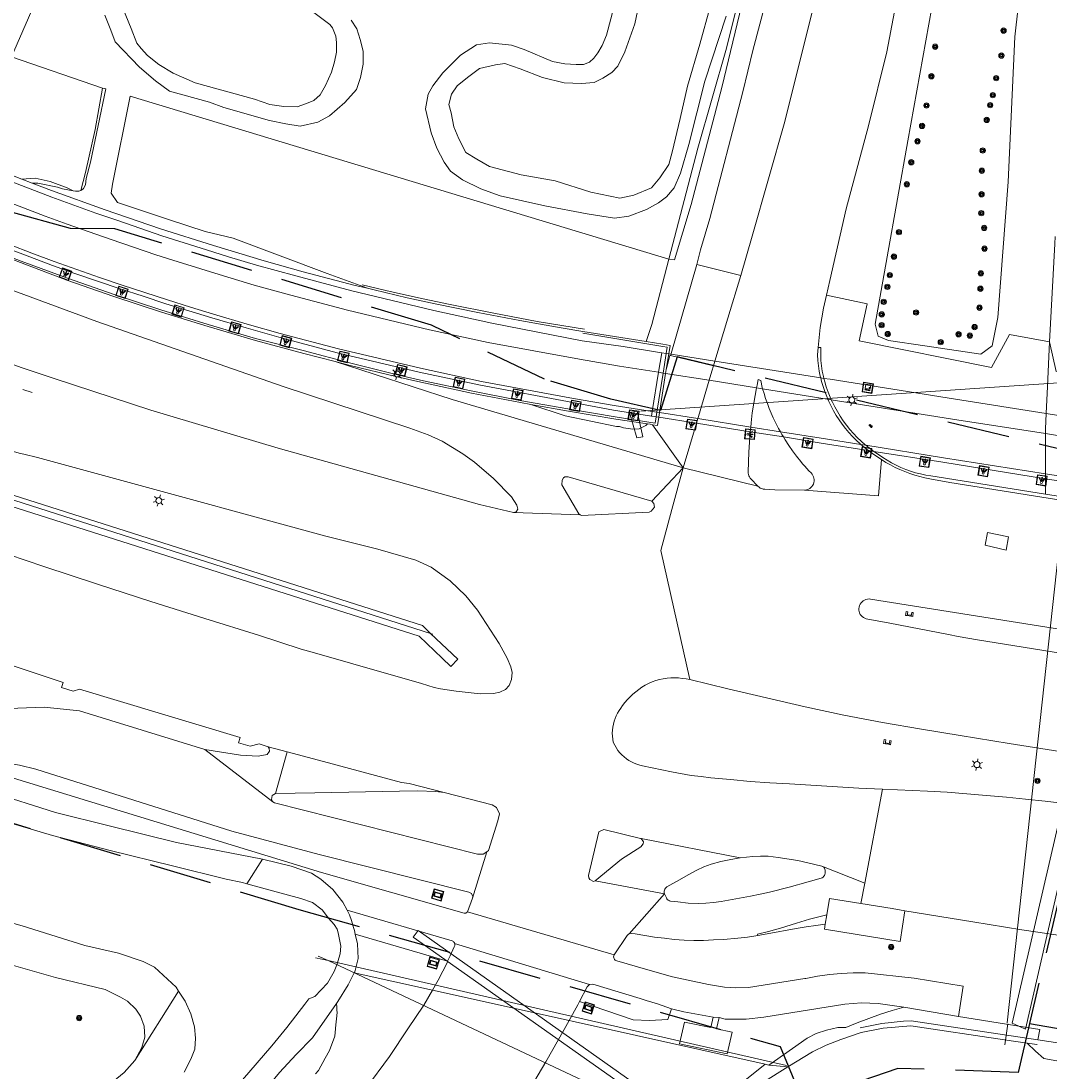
# Model space of a CAD drawing. Header units: metres. Extents: x 89872 to 94585, y 463299 to 469000.
# Tile 72 of 256: x 91072 to 91176, y 464530 to 464636. Entities that reach past the tile are written whole.
import ezdxf
from ezdxf.enums import TextEntityAlignment as Align

# ---------------------------------------------------------------- set-up
doc = ezdxf.new("R2010")
doc.units = ezdxf.units.M
doc.linetypes.add('HIDDEN', pattern=[9.525, 6.35, -3.175])
doc.layers.get('0').update_dxf_attribs({"linetype": 'CONTINUOUS'})
for name, color, linetype, lineweight in [('B-WE-BV-GELEIDECONSTRUCTIE-G', 251, 'CONTINUOUS', 13), ('B-WE-BV-LEUNING-G', 251, 'CONTINUOUS', 13), ('B-WE-GK-KADEMUUR-G', 251, 'CONTINUOUS', 13), ('B-WE-GR-BEPLANTING_CULTUUR-G', 251, 'CONTINUOUS', 13), ('B-WE-GR-BOOM-S', 251, 'CONTINUOUS', 13), ('B-WE-GR-HAAG-G', 251, 'CONTINUOUS', 13), ('B-WE-IE-TERREINAFSCHEIDING-G', 251, 'CONTINUOUS', 13), ('B-WE-IE-TERREINAFSCHEIDING_KUNSTMATIG_HEKWERK-G', 251, 'CONTINUOUS', 13), ('B-WE-KL-ET_LS_OV_LICHTMAST-S', 251, 'CONTINUOUS', 13), ('B-WE-KL-ET_LS_SR_ARMATUUR-G', 251, 'CONTINUOUS', 13), ('B-WE-KW-KUNSTWERK-GV', 251, 'CONTINUOUS', 13), ('B-WE-KW-KUNSTWERK_DUIKER-G', 251, 'CONTINUOUS', 13), ('B-WE-OG-TOPOGRAFIE_STRAATNAAM-T18', 251, 'CONTINUOUS', 13), ('B-WE-OG-TOPOGRAFIE_WATER-GV', 251, 'CONTINUOUS', 13), ('B-WE-VH-VERHARDING-GV', 251, 'CONTINUOUS', 13), ('B-WE-VV-VERKEERSTEKEN-G', 251, 'CONTINUOUS', 13), ('B-WE-VW-VRI_DRAAGCONSTRUCTIE_PORTAAL-G', 251, 'CONTINUOUS', 13), ('Percelen', 10, 'HIDDEN', 25), ('Q_VERKEERSREGELINSTALLATIEKAST', 251, 'CONTINUOUS', 13), ('S_GBKN_SYMBOOL_GV_GROOT_-1', 251, 'CONTINUOUS', 13)]:
    doc.layers.add(name, color=color, linetype=linetype, lineweight=lineweight)
doc.styles.get("Standard").update_dxf_attribs({"font": 'isocp.shx'})

# ---------------------------------------------------------------- blocks, each defined once
blk = doc.blocks.new('Q_LICHTPUNT')
for points in [[(-0.5, 0.5), (0.5, 0.5), (0.5, -0.5), (-0.5, -0.5)], [(-0.46, 0.46), (0.46, 0.46), (0.46, -0.46), (-0.46, -0.46)], [(-0.12, 0.08), (-0.08, 0.05), (-0.26, -0.23), (-0.3, -0.2)], [(-0.03, 0.03), (0.02, 0.03), (0.02, -0.3), (-0.03, -0.3)], [(0.08, 0.05), (0.12, 0.08), (0.29, -0.21), (0.25, -0.24)]]:
    blk.add_lwpolyline(points, close=True)
blk.add_circle((0, 0.21), 0.103)
blk = doc.blocks.new('Q_PORTAAL')
for points in [[(-0.36, 0.2), (-0.21, 0.2), (-0.21, -0.2), (-0.36, -0.2), (-0.36, 0.2)], [(-0.14, 0.19), (0.14, 0.19), (0.14, 0.1), (-0.14, 0.1), (-0.14, 0.19)], [(0.21, 0.2), (0.36, 0.2), (0.36, -0.2), (0.21, -0.2), (0.21, 0.2)]]:
    blk.add_lwpolyline(points)
blk = doc.blocks.new('Q_LICHTMAST')
for points in [[(-0.26, 0.15), (-0.52, 0.3)], [(0, 0.3), (0, 0.6)], [(0.26, 0.15), (0.52, 0.3)], [(-0.26, -0.15), (-0.52, -0.3)], [(0, -0.3), (0, -0.6)], [(0.26, -0.15), (0.52, -0.3)]]:
    blk.add_lwpolyline(points)
blk.add_circle((0, 0), 0.3)
blk = doc.blocks.new('Q_VERKEERSBORD')
for points in [[(-0.5, 0.5), (0.5, 0.5), (0.5, -0.5), (-0.5, -0.5)], [(-0.37, 0.22), (0.36, 0.22), (0.36, -0.21), (-0.37, -0.21)]]:
    blk.add_lwpolyline(points, close=True)
for points in [[(-0.44, 0.46), (0.44, 0.46, -0.414214), (0.46, 0.44), (0.46, -0.44, -0.414214), (0.44, -0.46), (-0.44, -0.46, -0.414214), (-0.46, -0.44), (-0.46, 0.44), (-0.46, 0.44), (-0.46, 0.45), (-0.46, 0.45), (-0.46, 0.45), (-0.46, 0.45), (-0.46, 0.45), (-0.46, 0.45), (-0.46, 0.46), (-0.46, 0.46), (-0.46, 0.46), (-0.45, 0.46), (-0.45, 0.46), (-0.45, 0.46), (-0.45, 0.46), (-0.45, 0.46), (-0.45, 0.46), (-0.44, 0.46), (-0.44, 0.46)], [(-0.29, 0.16), (0.28, 0.16, -0.414214), (0.3, 0.14), (0.3, -0.13, -0.414214), (0.28, -0.16), (-0.29, -0.16, -0.414214), (-0.31, -0.13), (-0.31, 0.14), (-0.31, 0.14), (-0.31, 0.14), (-0.31, 0.14), (-0.31, 0.15), (-0.31, 0.15), (-0.31, 0.15), (-0.3, 0.15), (-0.3, 0.15), (-0.3, 0.15), (-0.3, 0.16), (-0.3, 0.16), (-0.3, 0.16), (-0.3, 0.16), (-0.29, 0.16), (-0.29, 0.16), (-0.29, 0.16), (-0.29, 0.16), (-0.29, 0.16)]]:
    blk.add_lwpolyline(points, format="xyb")
blk = doc.blocks.new('Q_VERKEERSREGELINSTALLATIEKAST')
for points in [[(-0.5, 0.5), (0.5, 0.5), (0.5, -0.5), (-0.5, -0.5)], [(-0.26, 0.26), (0.25, 0.26), (0.25, 0.19), (-0.26, 0.19)], [(-0.26, 0.11), (0.25, 0.11), (0.25, -0.33), (-0.26, -0.33)]]:
    blk.add_lwpolyline(points, close=True)
blk.add_lwpolyline([(-0.44, 0.46), (0.44, 0.46, -0.414214), (0.46, 0.44), (0.46, -0.44, -0.414214), (0.44, -0.46), (-0.44, -0.46, -0.414214), (-0.46, -0.44), (-0.46, 0.44), (-0.46, 0.44), (-0.46, 0.45), (-0.46, 0.45), (-0.46, 0.45), (-0.46, 0.45), (-0.46, 0.45), (-0.46, 0.45), (-0.46, 0.46), (-0.46, 0.46), (-0.46, 0.46), (-0.45, 0.46), (-0.45, 0.46), (-0.45, 0.46), (-0.45, 0.46), (-0.45, 0.46), (-0.45, 0.46), (-0.44, 0.46), (-0.44, 0.46)], format="xyb")
blk.add_circle((-0.18, -0.03), 0.0354)
blk = doc.blocks.new('S_GBKN_SYMBOOL_GV_GROOT')
for points in [[(-0.1875, 0.03125), (-0.09375, 0.09375)], [(-0.1875, -0.0625), (0.0625, 0.09375)], [(-0.1875, 0.09375), (0.125, -0.09375)], [(-0.1875, 0), (-0.03125, -0.09375)], [(-0.125, -0.09375), (0.1875, 0.09375)], [(-0.0625, 0.09375), (0.1875, -0.0625)], [(0.03125, -0.09375), (0.1875, 0)], [(0.09375, 0.09375), (0.1875, 0.03125)]]:
    blk.add_lwpolyline(points)
blk = doc.blocks.new('Q_BOOM')
for radius in [0.27, 0.18, 0.09]:
    blk.add_circle((0, 0), radius)

msp = doc.modelspace()

# ---------------------------------------------------------------- linework, layer by layer
at = {"layer": 'B-WE-BV-GELEIDECONSTRUCTIE-G'}
msp.add_lwpolyline([(91157.3, 464533.55), (91159.54, 464534), (91162.35, 464534.25), (91171.85, 464532.82), (91174.13, 464532.48)], dxfattribs=at)
at = {"layer": 'B-WE-BV-LEUNING-G'}
for p, q in [((91137.23, 464600.45), (91137.55, 464602.43)), ((91136.59, 464596.47), (91137.23, 464600.45)), ((91136.52, 464596.01), (91136.59, 464596.47))]:
    msp.add_line(p, q, dxfattribs=at)
for points in [[(91060.5, 464616.32), (91065.15, 464614.5), (91067.47, 464613.58), (91072.14, 464611.78), (91076.83, 464610.06), (91081.56, 464608.4), (91086.32, 464606.85), (91091.1, 464605.36), (91095.89, 464603.95), (91100.73, 464602.75), (91105.57, 464601.44), (91110.43, 464600.24), (91112.94, 464599.67), (91117.75, 464598.64), (91122.69, 464597.67), (91127.58, 464596.81), (91132.55, 464595.96), (91136.41, 464595.36), (91136.52, 464596.01)], [(91129.27, 464604.91), (91124.47, 464605.67), (91120.05, 464606.52), (91115.62, 464607.41), (91112.9, 464607.97), (91111.22, 464608.36), (91109.13, 464608.83), (91106.72, 464609.39)], [(91137.55, 464602.43), (91137.65, 464603.07), (91137.19, 464603.14), (91129.07, 464604.48)]]:
    msp.add_lwpolyline(points, dxfattribs=at)
at = {"layer": 'B-WE-GK-KADEMUUR-G'}
for p in [(91174.13, 464532.48), (91175.15, 464532.33)]:
    msp.add_line(p, (91175.11, 464532.33), dxfattribs=at)
at = {"layer": 'B-WE-GR-BEPLANTING_CULTUUR-G'}
for p, q in [((91095.02, 464548.65), (91096.6, 464551.14)), ((91083.66, 464530.71), (91088.11, 464537.75)), ((91149.86, 464530.08), (91147.93, 464530.26))]:
    msp.add_line(p, q, dxfattribs=at)
for points in [[(91148.96, 464655.77), (91148.84, 464654.96), (91146.1, 464641.51), (91143.19, 464629.42), (91140.08, 464617.54), (91138.39, 464611.92), (91137.8, 464611.99)], [(91078.2, 464618.97), (91078.65, 464620.8), (91079.65, 464625.15), (91080.39, 464629.35)], [(91072.22, 464620.11), (91073.55, 464620.23), (91075.1, 464619.86), (91076.81, 464619.24), (91077.43, 464618.93)], [(91135.49, 464603.63), (91136.07, 464605.37), (91137.8, 464611.99)], [(91178.37, 464600.66), (91177.07, 464600.61), (91176.41, 464603.6)], [(91047.92, 464595.05), (91047.71, 464594.39), (91112.48, 464573.76), (91114.82, 464571.53), (91115.71, 464570.69), (91116.4, 464571.42), (91113.65, 464574.04)], [(91113.65, 464574.04), (91112.82, 464574.83), (91048.05, 464595.46)]]:
    msp.add_lwpolyline(points, dxfattribs=at)
at = {"layer": 'B-WE-GR-HAAG-G'}
for p, q in [((91047.92, 464595.05), (91113.65, 464574.04)), ((91113.65, 464574.04), (91113.88, 464573.97))]:
    msp.add_line(p, q, dxfattribs=at)
at = {"layer": 'B-WE-IE-TERREINAFSCHEIDING-G'}
for p, q in [((91073.26, 464619.71), (91072.22, 464620.11)), ((91137.55, 464600.81), (91137.8, 464602.39)), ((91176, 464588.15), (91297.63, 464568.72))]:
    msp.add_line(p, q, dxfattribs=at)
for points in [[(91072.22, 464620.11), (91069.53, 464621.15), (91064.83, 464623.02)], [(91050.58, 464621), (91053.37, 464619.88), (91057.23, 464618.44), (91068.54, 464614), (91070.79, 464613.09), (91073.04, 464612.22), (91075.31, 464611.37), (91077.59, 464610.55), (91079.88, 464609.76), (91082.19, 464608.98), (91084.5, 464608.23), (91086.82, 464607.48), (91089.15, 464606.75), (91091.47, 464606.04), (91094.94, 464605.04), (91098.26, 464604.09), (91104.18, 464602.5), (91112.51, 464600.54), (91118.72, 464599.22), (91128.07, 464597.45), (91132.2, 464596.69), (91136.06, 464596.08)], [(91135.49, 464603.63), (91129.08, 464604.66), (91126.88, 464605.03), (91122.69, 464605.78), (91118.45, 464606.58), (91114.13, 464607.46), (91111.26, 464608.09), (91107.94, 464608.88), (91107.24, 464609.05)], [(91137.8, 464602.39), (91137.93, 464603.23), (91137.2, 464603.36), (91135.49, 464603.63)], [(91123.81, 464597.27), (91127.64, 464596.59), (91132.43, 464595.78), (91135.64, 464595.29)]]:
    msp.add_lwpolyline(points, dxfattribs=at)
at = {"layer": 'B-WE-IE-TERREINAFSCHEIDING_KUNSTMATIG_HEKWERK-G'}
msp.add_lwpolyline([(91171.99, 464582.48), (91172.24, 464583.82), (91170.11, 464584.26), (91169.89, 464583), (91171.99, 464582.48)], dxfattribs=at)
at = {"layer": 'B-WE-KW-KUNSTWERK-GV'}
for p, q in [((91137.09, 464602.51), (91136.77, 464600.52)), ((91137.55, 464602.43), (91137.09, 464602.51)), ((91137.8, 464602.39), (91137.55, 464602.43)), ((91138.03, 464602.36), (91137.8, 464602.39)), ((91142.47, 464601.65), (91138.03, 464602.36)), ((91153.21, 464599.96), (91142.47, 464601.65)), ((91136.77, 464600.52), (91136.13, 464596.54)), ((91153.52, 464599.91), (91153.21, 464599.96)), ((91136.13, 464596.54), (91136.06, 464596.08)), ((91136.52, 464596.01), (91136.78, 464595.97)), ((91136.78, 464595.97), (91140.6, 464595.36)), ((91180.07, 464595.69), (91176.06, 464596.33)), ((91140.6, 464595.36), (91146.06, 464594.49)), ((91146.06, 464594.49), (91149.42, 464593.96)), ((91158, 464592.59), (91158.59, 464592.5)), ((91176, 464589.73), (91179.04, 464589.25))]:
    msp.add_line(p, q, dxfattribs=at)
for points in [[(91176.06, 464596.33), (91166.86, 464597.79), (91154.16, 464599.81), (91153.52, 464599.91)], [(91136.06, 464596.08), (91136.1, 464596.07), (91136.52, 464596.01)], [(91149.42, 464593.96), (91153.24, 464593.35), (91158, 464592.59)], [(91158.59, 464592.5), (91165.57, 464591.39), (91176, 464589.73)]]:
    msp.add_lwpolyline(points, dxfattribs=at)
at = {"layer": 'B-WE-KW-KUNSTWERK_DUIKER-G'}
for p, q in [((91134.98, 464596.59), (91179.18, 464599.58)), ((91172.1, 464534.55), (91179.18, 464599.58)), ((91103.26, 464540.85), (91101.99, 464541.14)), ((91103.26, 464540.85), (91102.26, 464541.31)), ((91141.02, 464523.08), (91103.26, 464540.85)), ((91149.73, 464530.2), (91103.26, 464540.85)), ((91172.16, 464534.44), (91171.87, 464532.3))]:
    msp.add_line(p, q, dxfattribs=at)
for points in [[(91134.58, 464596.59), (91133.82, 464596.46), (91134.57, 464593.88), (91135.18, 464593.97), (91134.58, 464596.59)], [(91185.28, 464583.28), (91183.96, 464583.54), (91172.61, 464534.49), (91173.96, 464533.9), (91185.28, 464583.28)], [(91112.38, 464543.89), (91111.88, 464543.24), (91138.76, 464524.26), (91140.77, 464523.82), (91112.38, 464543.89)]]:
    msp.add_lwpolyline(points, dxfattribs=at)
at = {"layer": 'B-WE-OG-TOPOGRAFIE_STRAATNAAM-T18'}
msp.add_line((91072.33, 464598.79), (91073.27, 464598.48), dxfattribs=at)
at = {"layer": 'B-WE-OG-TOPOGRAFIE_WATER-GV'}
for p, q in [((91105.84, 464544.22), (91105.62, 464544.91)), ((91167.18, 464535.19), (91161.64, 464536.14)), ((91175.43, 464533.85), (91167.18, 464535.19)), ((91175.22, 464532.81), (91175.43, 464533.85)), ((91175.15, 464532.33), (91174.13, 464532.48)), ((91178.12, 464532.38), (91175.22, 464532.81)), ((91147.93, 464530.26), (91147.57, 464530.34))]:
    msp.add_line(p, q, dxfattribs=at)
for points in [[(91135.41, 464640.87), (91134.35, 464635.88), (91133.35, 464633.04), (91132.64, 464631.57), (91132.04, 464630.93), (91131.12, 464630.35), (91130.23, 464629.91), (91128.96, 464629.81), (91127.19, 464629.87), (91125, 464630.43), (91122.73, 464631.3), (91121.19, 464631.83), (91120.22, 464631.71), (91118.61, 464631.35), (91117.39, 464630.44), (91116.34, 464629.57), (91115.77, 464628.74), (91115.51, 464627.7), (91115.73, 464626.84), (91116.02, 464625.42), (91116.53, 464624.21), (91117.21, 464622.83), (91118.35, 464622.15), (91119.63, 464621.38), (91122.83, 464620.56), (91126.28, 464619.94), (91129.9, 464618.78), (91132.84, 464618.17), (91134.27, 464618.49), (91136.06, 464619.23), (91136.9, 464620.26), (91137.8, 464621.6), (91138.13, 464622.84), (91138.96, 464626.25), (91139.71, 464629.53), (91140.93, 464633.79), (91141.99, 464637.58)], [(91132.52, 464638.7), (91131.49, 464634.71), (91131.06, 464633.66), (91130.61, 464632.92), (91130.21, 464632.39), (91129.75, 464631.99), (91129.16, 464631.75), (91128.41, 464631.73), (91127.26, 464631.8), (91126.02, 464632.03), (91123.15, 464633.25), (91121.86, 464633.69), (91119.62, 464633.94), (91118.3, 464633.74), (91116.7, 464632.7), (91114.89, 464630.89), (91113.88, 464629.57), (91113.4, 464628.75), (91113.12, 464627.26), (91113.7, 464624.81), (91114.29, 464623.26), (91115.04, 464621.82), (91115.67, 464620.92), (91116.87, 464620.03), (91118.73, 464619.12), (91120.72, 464618.41), (91125.24, 464617.4), (91129.51, 464616.59), (91132.31, 464616.15), (91133.74, 464616.35), (91135.53, 464617.03), (91136.77, 464617.7), (91137.56, 464618.32), (91138.35, 464619.23), (91138.99, 464620.73), (91139.82, 464623.64), (91141.45, 464630.06), (91143.61, 464636.63)], [(91082.44, 464637.46), (91083.29, 464635.41), (91083.88, 464633.92), (91084.32, 464633.35), (91084.95, 464632.64), (91086.09, 464631.73), (91087.57, 464630.87), (91089.79, 464629.87), (91095.79, 464628.22), (91097.37, 464627.68), (91098.77, 464627.47), (91100.14, 464627.45), (91101.06, 464627.78), (91101.83, 464628.09), (91102.46, 464628.65), (91103, 464629.6), (91103.59, 464630.97), (91103.92, 464632), (91104.1, 464633.01), (91104.11, 464633.97), (91104.05, 464634.63), (91103.72, 464635.46), (91103.44, 464635.79), (91101.15, 464637.54)], [(91080.64, 464636.73), (91081.22, 464635.22), (91081.67, 464634.04), (91084.14, 464631.47), (91085.75, 464630.1), (91087.19, 464629.05), (91091.24, 464627.92), (91092.7, 464627.37), (91097.33, 464626.07), (91098.98, 464625.71), (91100.43, 464625.5), (91102.23, 464625.88), (91103.41, 464626.54), (91104.95, 464627.88), (91106.14, 464629.19), (91106.55, 464630.41), (91106.83, 464631.76), (91106.83, 464633.09), (91106.51, 464634.27), (91106.16, 464635.35), (91105.6, 464636.24)], [(91096.6, 464551.14), (91087.9, 464552.83), (91081.06, 464554.51), (91075.61, 464555.87), (91069.01, 464557.97), (91063.71, 464559.85), (91061.4, 464560.67)], [(91068.79, 464555.46), (91075.32, 464553.55), (91081.18, 464552.02), (91087.5, 464550.46), (91092.93, 464549.1), (91094.58, 464548.77), (91095.02, 464548.65)], [(91105.18, 464545.96), (91104.75, 464546.77), (91103.74, 464548.05), (91102.51, 464549.11), (91101.58, 464549.73), (91099.53, 464550.43), (91096.6, 464551.14)], [(91095.02, 464548.65), (91097.61, 464547.94), (91100.49, 464547.15), (91101.68, 464546.73), (91102.65, 464546), (91103.31, 464545.17), (91103.86, 464544.52), (91104.17, 464544.03), (91104.29, 464543.66), (91104.55, 464542.3), (91104.47, 464541.52), (91104.15, 464540.41), (91103.86, 464539.73), (91103.21, 464538.56), (91101.91, 464537.2), (91101.32, 464536.97), (91100.89, 464536.43), (91099.08, 464534.07), (91097.55, 464532.21), (91094.58, 464528.76)], [(91088.11, 464537.75), (91087.86, 464538.15), (91086.55, 464539.38), (91085.65, 464540.2), (91084.51, 464540.76), (91082.02, 464541.59), (91078.61, 464542.39), (91072.25, 464544.38), (91064.81, 464546.48)], [(91105.62, 464544.91), (91105.43, 464545.48), (91105.18, 464545.96)], [(91053.61, 464545.57), (91058.36, 464543.97), (91064.93, 464542.19), (91075.62, 464539.15), (91080.67, 464537.93), (91082.21, 464537.14), (91082.94, 464536.73), (91083.76, 464535.94), (91084.24, 464535.2), (91084.62, 464534.2), (91084.69, 464533.1), (91084.37, 464532.02), (91083.66, 464530.71)], [(91106.02, 464543.54), (91105.94, 464543.91), (91105.84, 464544.22)], [(91105.91, 464539.61), (91105.96, 464539.72), (91106.32, 464541.06), (91106.25, 464542.55), (91106.02, 464543.54)], [(91104.11, 464536.5), (91104.24, 464536.69), (91105.31, 464538.4), (91105.91, 464539.61)], [(91088.68, 464529.54), (91089.36, 464530.85), (91089.75, 464531.88), (91089.83, 464532.97), (91089.7, 464534.14), (91089.33, 464535.45), (91088.76, 464536.75), (91088.11, 464537.75)], [(91040.8, 464491.25), (91041.14, 464491.4), (91049.76, 464495.42), (91056.31, 464498.69), (91061.04, 464500.95), (91067.84, 464504.48), (91073.27, 464508.25), (91080.97, 464513.56), (91087.26, 464518.57), (91091.75, 464522.19), (91094.98, 464525.46), (91098.33, 464529.51), (91100.03, 464531.31), (91101.69, 464533.03), (91104.11, 464536.5)], [(91161.64, 464536.14), (91160.44, 464535.79), (91159.25, 464535.41), (91158.07, 464534.99), (91156.9, 464534.54), (91155.75, 464534.05), (91154.95, 464534.06), (91153.78, 464533.81), (91152.73, 464533.44), (91151.82, 464532.98), (91147.93, 464530.26)], [(91157.19, 464534.02), (91159.39, 464534.47), (91161.6, 464534.72), (91162.36, 464534.73), (91175.22, 464532.81)], [(91149.86, 464530.08), (91152.37, 464531.61), (91153.76, 464532.28), (91155.24, 464532.86), (91157.3, 464533.55)], [(91174.13, 464532.48), (91174.97, 464531.67), (91175.81, 464530.93), (91177.14, 464530.69), (91178.06, 464531.09), (91178.6, 464531.81)], [(91083.66, 464530.71), (91082.57, 464529.49), (91079.42, 464526.89), (91074.43, 464523.48), (91067.93, 464519.62), (91056.78, 464514.64), (91042.6, 464510.29), (91035.03, 464507.58)], [(91147.57, 464530.34), (91144.82, 464528.16), (91142.34, 464526.44), (91141.03, 464525.03), (91140.01, 464523.69), (91139.3, 464521.96), (91139.07, 464520.43)], [(91147.35, 464528.49), (91149.86, 464530.08)]]:
    msp.add_lwpolyline(points, dxfattribs=at)
at = {"layer": 'B-WE-VH-VERHARDING-GV'}
for p, q in [((91080.39, 464629.35), (91071.15, 464632.53)), ((91080.72, 464629.26), (91080.39, 464629.35)), ((91140.65, 464611.45), (91145.1, 464610.35)), ((91137.98, 464602.21), (91138.03, 464602.36)), ((91142.33, 464601.18), (91137.98, 464602.21)), ((91142.47, 464601.65), (91142.33, 464601.18)), ((91137.23, 464600.45), (91136.77, 464600.52)), ((91136.85, 464596.43), (91137.48, 464600.41)), ((91137.48, 464600.41), (91137.23, 464600.45)), ((91137.48, 464600.41), (91137.55, 464600.81)), ((91141.89, 464599.71), (91137.48, 464600.41)), ((91146.7, 464598.95), (91141.89, 464599.71)), ((91147.29, 464598.85), (91146.7, 464598.95)), ((91154.27, 464597.74), (91153.92, 464597.8)), ((91136.59, 464596.47), (91136.13, 464596.54)), ((91136.85, 464596.43), (91136.59, 464596.47)), ((91136.78, 464595.97), (91136.85, 464596.43)), ((91140.74, 464595.82), (91136.85, 464596.43)), ((91140.74, 464595.82), (91140.6, 464595.36)), ((91146.11, 464594.97), (91140.74, 464595.82)), ((91139.25, 464590.84), (91136.14, 464595.21)), ((91140.6, 464595.36), (91139.25, 464590.84)), ((91146.06, 464594.49), (91146.11, 464594.97)), ((91149.11, 464594.5), (91146.11, 464594.97)), ((91179.76, 464593.7), (91175.99, 464594.3)), ((91157.78, 464593.12), (91157.26, 464593.2)), ((91136.08, 464587.45), (91139.25, 464590.84)), ((91139.25, 464590.84), (91138.11, 464586.61)), ((91139.25, 464590.84), (91146.83, 464588.97)), ((91179.12, 464589.73), (91176, 464590.22)), ((91176, 464590.22), (91176, 464589.73)), ((91176, 464589.73), (91176, 464588.15)), ((91122.05, 464586.31), (91128.82, 464586.07)), ((91138.11, 464586.61), (91136.99, 464582.46)), ((91139.94, 464569.35), (91136.99, 464582.46)), ((91096.27, 464562.84), (91097.17, 464562.53)), ((91097.66, 464556.96), (91090.75, 464562.26)), ((91097.17, 464562.53), (91099.11, 464562.01)), ((91097.94, 464557.79), (91099.11, 464562.01)), ((91115.02, 464557.89), (91111.47, 464558.82)), ((91115.02, 464557.89), (91119.88, 464556.66)), ((91157.66, 464548.69), (91159.47, 464558.24)), ((91130.71, 464553.91), (91131.22, 464554.14)), ((91135, 464553.22), (91145.05, 464551.27)), ((91117.91, 464547.18), (91119.37, 464551.87)), ((91153.3, 464550.44), (91157.66, 464548.69)), ((91137.36, 464547.61), (91130.33, 464548.93)), ((91157.27, 464546.64), (91157.66, 464548.69)), ((91117.91, 464547.18), (91117.41, 464545.8)), ((91133.78, 464543.58), (91137.36, 464547.61)), ((91132.25, 464541.42), (91117.41, 464545.8)), ((91153.82, 464545.49), (91153.66, 464544.53)), ((91106.02, 464543.54), (91115.36, 464540.8)), ((91129.76, 464538.43), (91116.09, 464542.6)), ((91130.11, 464538.47), (91129.76, 464538.43)), ((91134.9, 464537), (91130.11, 464538.47)), ((91167.18, 464535.19), (91167.65, 464538.27)), ((91113.84, 464537.85), (91127.7, 464534.76)), ((91135.5, 464536.82), (91134.9, 464537)), ((91136.64, 464536.47), (91135.5, 464536.82)), ((91138.08, 464535.97), (91136.64, 464536.47)), ((91142.31, 464535.12), (91142.91, 464535.09))]:
    msp.add_line(p, q, dxfattribs=at)
for points in [[(91071.15, 464632.53), (91078.38, 464649.16), (91083.67, 464662.95), (91091.12, 464679.12), (91097.71, 464694.29), (91102.13, 464705.33), (91105.83, 464716.41), (91110.57, 464728.25), (91116.16, 464742.41), (91119.97, 464754.61), (91125.33, 464769.76), (91129.99, 464783.63), (91133.24, 464795.76), (91137.39, 464808.89), (91140.2, 464818.37), (91142.2, 464827.29), (91144.48, 464837.67), (91145.67, 464845.82), (91147.53, 464855.08), (91149.69, 464864.33), (91152.4, 464874.55), (91153.4, 464879.85)], [(91153.78, 464608.36), (91154.13, 464609.84), (91155.78, 464617.1), (91158.06, 464625.51), (91159.89, 464633.04), (91161.47, 464641.24), (91162.79, 464648.57), (91164.15, 464656.97), (91165.43, 464665.66), (91166.54, 464674.53), (91167.17, 464682.39), (91167.8, 464691.98), (91168.19, 464700.59), (91168.33, 464708.52), (91168.31, 464716.34), (91168.05, 464724.25), (91167.76, 464733.8), (91167.12, 464744.1), (91166.45, 464754.23), (91165.65, 464765.04), (91164.7, 464774.48), (91163.66, 464786.61), (91162.79, 464797.78), (91161.99, 464809.41)], [(91160.04, 464695.12), (91159.66, 464686.62), (91158.68, 464675.95), (91157.66, 464667.04), (91156.37, 464658.4), (91154.69, 464648.16), (91152.65, 464638.33), (91149.57, 464625.95), (91146.25, 464614.33), (91145.1, 464610.35)], [(91170.52, 464677.25), (91168.71, 464667.37), (91167.81, 464654.29), (91164.47, 464637.52), (91162.05, 464624.01), (91159.95, 464612.24), (91158.72, 464605.42), (91159.02, 464604.2), (91160.08, 464603.75), (91163.74, 464603.19), (91169.44, 464602.36), (91170.59, 464603.22), (91171.15, 464606.08), (91172.2, 464619.83), (91172.88, 464634.55), (91175.18, 464655.03), (91176.37, 464670.29), (91177.62, 464682.04)], [(91140.65, 464611.45), (91141.03, 464612.95), (91141.97, 464616.12), (91145.32, 464628.98), (91146.33, 464633.15), (91148.74, 464642.36), (91151.06, 464655.02), (91152.86, 464666.75), (91152.99, 464667.87), (91153.61, 464672.1)], [(91146.22, 464644.69), (91145.47, 464640.77), (91143.64, 464633.41), (91140.75, 464623.26), (91137.8, 464611.99)], [(91078.2, 464618.97), (91078.27, 464619), (91078.48, 464619.16), (91078.65, 464619.53), (91078.73, 464620.18), (91079.18, 464621.83), (91080.72, 464629.26)], [(91137.8, 464611.99), (91083.21, 464628.53), (91081.4, 464619.59), (91081.26, 464618.7), (91081.9, 464617.76), (91087.18, 464616), (91090.79, 464614.79), (91093.65, 464614.13), (91103.18, 464610.56), (91107.24, 464609.05)], [(91137.09, 464602.51), (91137.05, 464602.51), (91133.17, 464603.14), (91129.03, 464603.73), (91119.86, 464605.52), (91113.97, 464606.78), (91105.68, 464608.78), (91099.99, 464610.3), (91096.01, 464611.39), (91093.18, 464612.25), (91090.92, 464612.94), (91088.66, 464613.65), (91086.41, 464614.38), (91084.17, 464615.14), (91081.93, 464615.91), (91079.71, 464616.68), (91077.49, 464617.48), (91075.27, 464618.29), (91073.06, 464619.13), (91070.87, 464619.98), (91059.75, 464624.39), (91055.42, 464626.11), (91053.48, 464626.88)], [(91136.77, 464600.52), (91132.79, 464601.15), (91128.75, 464601.84), (91119.49, 464603.54), (91113.53, 464604.82), (91105.22, 464606.81), (91099.48, 464608.33), (91095.78, 464609.36), (91092.64, 464610.3), (91090.35, 464611), (91088.07, 464611.72), (91085.79, 464612.45), (91083.52, 464613.21), (91081.26, 464613.98), (91079.03, 464614.76), (91076.81, 464615.55), (91074.59, 464616.36), (91072.38, 464617.2), (91070.18, 464618.05), (91059.03, 464622.53), (91054.68, 464624.22), (91052.58, 464625.06)], [(91136.13, 464596.54), (91132.26, 464597.16), (91128.13, 464597.88), (91118.82, 464599.58), (91112.64, 464600.95), (91104.32, 464602.9), (91098.41, 464604.47), (91095.05, 464605.41), (91091.64, 464606.43), (91089.32, 464607.13), (91086.99, 464607.86), (91084.68, 464608.6), (91082.37, 464609.37), (91080.07, 464610.15), (91077.78, 464610.95), (91075.5, 464611.77), (91073.23, 464612.61), (91070.96, 464613.47), (91068.71, 464614.36), (91057.45, 464618.88), (91053.49, 464620.36), (91050.79, 464621.44)], [(91050.2, 464620.24), (91066.63, 464613.71), (91076.76, 464609.88), (91081.55, 464608.22), (91086.36, 464606.63), (91091.09, 464605.18), (91095.9, 464603.76), (91100.8, 464602.44), (91103.97, 464601.61)], [(91073.26, 464619.71), (91073.85, 464619.69), (91075.84, 464619.3), (91076.34, 464619.12), (91077.43, 464618.93)], [(91107.24, 464609.05), (91106.02, 464609.34), (91100.74, 464610.71), (91096.78, 464611.84), (91091.64, 464613.39), (91086.28, 464615.09), (91080.66, 464617), (91075.22, 464618.95), (91073.26, 464619.71)], [(91077.43, 464618.93), (91077.65, 464618.9), (91078, 464618.89), (91078.2, 464618.97)], [(91048.8, 464617.3), (91059.15, 464613.3), (91079.81, 464605.67), (91098.69, 464599.09), (91111.54, 464594.87), (91113.41, 464594.18), (91114.82, 464593.53), (91116.93, 464592.25), (91118.1, 464591.39), (91120.02, 464589.75), (91121.84, 464587.9), (91122.39, 464587.04), (91122.5, 464586.65), (91122.32, 464586.38), (91122.05, 464586.31)], [(91176.97, 464614.28), (91176.93, 464613.54), (91176.41, 464603.6)], [(91075.49, 464599.91), (91072.24, 464600.97), (91061.18, 464604.96), (91046.1, 464610.79)], [(91138.03, 464602.36), (91138.04, 464602.42), (91140.65, 464611.45)], [(91145.1, 464610.35), (91143.79, 464606), (91142.47, 464601.65)], [(91152.96, 464603.04), (91153.14, 464605.05), (91153.47, 464607.03), (91153.78, 464608.36)], [(91153.78, 464608.36), (91157.92, 464607.46), (91157.09, 464603.71), (91170.51, 464601), (91172.35, 464604.35), (91176.41, 464603.6)], [(91176.41, 464603.6), (91176.2, 464599.07), (91176.06, 464596.33)], [(91137.55, 464600.81), (91137.67, 464601.27), (91137.91, 464602.22), (91137.98, 464602.21)], [(91152.96, 464603.04), (91152.89, 464602.31), (91152.91, 464601.72), (91152.97, 464601.18), (91153.06, 464600.65), (91153.16, 464600.12), (91153.21, 464599.96)], [(91153.52, 464599.91), (91153.47, 464600.1), (91153.36, 464600.64), (91153.27, 464601.18), (91153.2, 464601.73), (91153.21, 464603.04), (91152.96, 464603.04)], [(91041.4, 464601.29), (91044.09, 464600.59), (91049.08, 464599.11), (91055.36, 464597.3), (91059.53, 464596.05), (91063.46, 464594.81), (91066.43, 464593.91), (91070.07, 464592.85), (91071.94, 464592.33), (91072.43, 464592.22)], [(91103.97, 464601.61), (91105.51, 464601.2), (91110.26, 464600.06), (91112.37, 464599.58), (91117.81, 464598.42), (91122.75, 464597.46), (91123.81, 464597.27)], [(91139.25, 464590.84), (91115.85, 464597.76), (91103.97, 464601.61)], [(91142.33, 464601.18), (91142.16, 464600.63), (91141.89, 464599.71)], [(91122.05, 464586.31), (91118.6, 464587.12), (91098.21, 464592.82), (91085.29, 464596.69), (91075.49, 464599.91)], [(91141.89, 464599.71), (91140.81, 464596.04), (91140.74, 464595.82)], [(91146.11, 464594.97), (91146.15, 464595.41), (91146.26, 464596.41), (91146.41, 464597.4), (91146.7, 464598.95)], [(91146.7, 464598.95), (91146.75, 464599.21), (91146.85, 464599.78), (91147.12, 464599.69), (91147.25, 464598.98), (91147.29, 464598.85)], [(91153.21, 464599.96), (91153.29, 464599.6), (91153.44, 464599.08), (91153.62, 464598.57), (91153.81, 464598.07), (91153.92, 464597.8)], [(91154.27, 464597.74), (91154.15, 464598), (91153.95, 464598.52), (91153.77, 464599.04), (91153.61, 464599.56), (91153.52, 464599.91)], [(91153.92, 464597.8), (91153.85, 464597.81), (91147.29, 464598.85)], [(91147.29, 464598.85), (91147.46, 464598.36), (91147.62, 464597.85), (91147.79, 464597.35), (91147.97, 464596.86), (91148.18, 464596.37), (91148.39, 464595.89), (91148.63, 464595.42), (91148.93, 464594.82), (91149.11, 464594.5)], [(91123.81, 464597.27), (91127.31, 464596.11), (91132.51, 464595.04), (91132.8, 464595.02), (91133.22, 464594.89), (91134.14, 464594.77), (91134.79, 464594.8), (91135.46, 464595.14), (91135.64, 464595.29)], [(91153.92, 464597.8), (91154.02, 464597.57), (91154.26, 464597.09), (91154.51, 464596.61), (91154.78, 464596.15), (91155.07, 464595.7), (91155.38, 464595.26), (91155.71, 464594.83), (91156.05, 464594.42), (91156.42, 464594.02), (91156.79, 464593.63), (91157.19, 464593.27), (91157.26, 464593.2)], [(91175.99, 464594.3), (91166.57, 464595.77), (91154.27, 464597.74)], [(91157.78, 464593.12), (91157.72, 464593.17), (91157.31, 464593.53), (91156.91, 464593.91), (91156.53, 464594.31), (91156.16, 464594.73), (91155.82, 464595.15), (91155.49, 464595.6), (91155.18, 464596.06), (91154.89, 464596.53), (91154.63, 464597.01), (91154.38, 464597.5), (91154.27, 464597.74)], [(91136.14, 464595.21), (91136.64, 464595.14), (91136.78, 464595.97)], [(91176.06, 464596.33), (91175.99, 464594.8), (91175.99, 464594.3)], [(91135.64, 464595.29), (91135.9, 464595.25), (91136.14, 464595.21)], [(91146.83, 464588.97), (91146.13, 464589.7), (91146.05, 464589.8), (91145.98, 464589.91), (91145.92, 464590.02), (91145.88, 464590.15), (91145.86, 464590.28), (91145.85, 464590.41), (91145.91, 464592.41), (91145.97, 464593.42), (91146.05, 464594.42), (91146.06, 464594.49)], [(91149.11, 464594.5), (91149.26, 464594.23), (91149.42, 464593.96)], [(91157.26, 464593.2), (91153.25, 464593.85), (91149.11, 464594.5)], [(91149.42, 464593.96), (91149.6, 464593.66), (91149.97, 464593.09), (91150.35, 464592.54), (91150.75, 464592), (91151.17, 464591.47), (91151.37, 464591.23), (91151.58, 464591), (91151.79, 464590.77), (91152.01, 464590.54), (91152.23, 464590.32), (91152.33, 464590.2), (91152.41, 464590.07), (91152.48, 464589.93), (91152.52, 464589.79), (91152.54, 464589.64), (91152.53, 464589.48), (91152.51, 464589.33), (91152.46, 464589.19), (91152.39, 464589.06), (91152.31, 464588.94), (91152.21, 464588.84), (91152.1, 464588.75), (91151.97, 464588.67), (91151.84, 464588.62), (91151.7, 464588.58), (91151.56, 464588.56)], [(91175.99, 464594.3), (91175.99, 464591.87), (91176, 464590.22)], [(91157.26, 464593.2), (91157.6, 464592.92), (91158, 464592.59)], [(91158.59, 464592.5), (91158.15, 464592.82), (91157.78, 464593.12)], [(91176, 464590.22), (91165.64, 464591.86), (91157.78, 464593.12)], [(91158, 464592.59), (91158.02, 464592.58), (91158.46, 464592.27), (91158.9, 464591.97), (91159.35, 464591.67)], [(91072.43, 464592.22), (91073.81, 464591.88), (91075.29, 464591.46), (91081.24, 464589.86), (91103.03, 464583.9), (91108.31, 464582.58), (91112.17, 464581.46)], [(91151.56, 464588.56), (91159.06, 464587.98), (91159.35, 464591.67)], [(91176, 464588.15), (91164.37, 464590.01), (91163.85, 464590.09), (91163.33, 464590.21), (91162.82, 464590.34), (91162.32, 464590.5), (91161.82, 464590.67), (91161.33, 464590.87), (91160.86, 464591.1), (91160.39, 464591.34), (91159.93, 464591.6), (91159.49, 464591.89), (91159.05, 464592.19), (91158.6, 464592.5), (91158.59, 464592.5)], [(91159.35, 464591.67), (91159.8, 464591.38), (91160.26, 464591.12), (91160.74, 464590.88), (91161.22, 464590.65), (91161.72, 464590.45), (91162.22, 464590.26), (91162.73, 464590.09), (91163.24, 464589.95), (91163.76, 464589.82), (91164.28, 464589.72), (91166.28, 464589.35), (91297.58, 464568.42)], [(91128.82, 464586.07), (91128.68, 464586.18), (91126.97, 464589.1), (91126.98, 464589.58), (91127.11, 464589.81), (91127.27, 464589.93), (91127.59, 464589.93), (91136.08, 464587.45)], [(91151.56, 464588.56), (91148.54, 464588.61), (91147.54, 464588.66), (91147.38, 464588.67), (91147.23, 464588.72), (91147.08, 464588.78), (91146.95, 464588.87), (91146.83, 464588.97)], [(91136.08, 464587.45), (91136.3, 464587.23), (91136.34, 464586.85), (91136.02, 464586.44), (91135.8, 464586.33), (91128.95, 464586.01), (91128.82, 464586.07)], [(91101.87, 464572.06), (91100.54, 464572.45), (91096.2, 464573.86), (91090.75, 464575.55), (91085.3, 464577.28), (91079.87, 464579.03), (91074.45, 464580.83), (91069.04, 464582.65)], [(91112.17, 464581.46), (91113.71, 464580.75), (91115.64, 464579.36), (91117.21, 464577.86), (91118.41, 464576.4), (91120.59, 464573.02), (91121.41, 464571.53), (91121.8, 464570.64), (91121.92, 464570.06), (91121.87, 464569.36), (91121.63, 464568.77), (91121.23, 464568.36), (91120.66, 464568.07), (91120.02, 464567.93), (91118.69, 464567.91), (91116.25, 464568.17), (91114.65, 464568.42), (91114.03, 464568.56)], [(91325.81, 464548.48), (91284.29, 464555.07), (91253.12, 464560.03), (91221.64, 464565.02), (91190.54, 464569.95), (91169.08, 464573.4), (91168.1, 464573.56), (91167.12, 464573.73), (91166.14, 464573.93), (91160.22, 464575.06), (91157.82, 464575.53), (91157.67, 464575.58), (91157.54, 464575.65), (91157.41, 464575.74), (91157.3, 464575.85), (91157.21, 464575.97), (91157.14, 464576.11), (91157.09, 464576.25), (91157.07, 464576.4), (91157.07, 464576.56), (91157.09, 464576.71)], [(91157.09, 464576.71), (91157.13, 464576.86), (91157.2, 464577), (91157.29, 464577.13), (91157.39, 464577.24), (91157.51, 464577.34), (91157.65, 464577.42), (91157.79, 464577.48), (91157.94, 464577.52), (91158.1, 464577.53), (91158.25, 464577.52), (91183.14, 464573.56), (91209.86, 464569.32), (91230.31, 464566.09), (91251.11, 464562.81), (91273.33, 464559.3), (91293.89, 464556.07), (91314.07, 464552.9), (91332.13, 464550.04)], [(91065.51, 464572.68), (91076.4, 464569.07), (91076.24, 464568.55), (91077.4, 464568.18), (91078.07, 464568.37), (91094.34, 464563.48)], [(91114.03, 464568.56), (91112.74, 464568.96), (91105.53, 464571.01), (91101.87, 464572.06)], [(91132.62, 464562.15), (91132.16, 464563.01), (91132.11, 464563.31), (91132.08, 464563.61), (91132.07, 464563.91), (91132.08, 464564.22), (91132.12, 464564.52), (91132.18, 464564.82), (91132.25, 464565.12), (91132.35, 464565.41), (91132.46, 464565.69), (91132.6, 464565.96), (91132.76, 464566.22), (91132.93, 464566.47), (91133.12, 464566.71), (91133.36, 464567.02), (91133.61, 464567.32), (91133.88, 464567.6), (91134.16, 464567.87), (91134.45, 464568.12), (91134.76, 464568.36), (91135.08, 464568.58), (91135.41, 464568.79), (91135.75, 464568.97), (91136.1, 464569.14), (91136.47, 464569.26), (91136.85, 464569.36), (91137.23, 464569.43), (91137.62, 464569.49), (91138, 464569.52), (91138.39, 464569.53), (91138.78, 464569.52), (91139.17, 464569.48), (91139.55, 464569.43), (91139.94, 464569.35)], [(91139.94, 464569.35), (91143.8, 464568.41), (91147.72, 464567.49), (91151.63, 464566.59), (91155.53, 464565.76), (91159.46, 464565.01), (91163.41, 464564.34), (91167.33, 464563.68), (91172.29, 464562.87), (91193.06, 464559.58), (91213.82, 464556.27), (91235.6, 464552.8), (91257.35, 464549.36)], [(91090.75, 464562.26), (91078.05, 464566.18), (91074.46, 464566.57), (91062.88, 464566.13)], [(91094.34, 464563.48), (91094.19, 464562.95), (91095.36, 464562.61), (91096.27, 464562.84)], [(91097.17, 464562.53), (91097.29, 464562.36), (91097.32, 464562.09), (91097.1, 464561.77), (91096.17, 464561.58), (91094.37, 464561.68), (91090.75, 464562.26)], [(91111.47, 464558.82), (91110.69, 464558.92), (91102.78, 464561.03), (91099.11, 464562.01)], [(91159.47, 464558.24), (91157.06, 464558.35), (91150.05, 464558.77), (91148.04, 464558.89), (91146.05, 464559.03), (91144.06, 464559.22), (91142.07, 464559.39), (91141.07, 464559.51), (91140.08, 464559.64), (91138.09, 464560.01), (91135.15, 464560.62), (91134.86, 464560.69), (91134.57, 464560.78), (91134.29, 464560.89), (91134.02, 464561.02), (91133.76, 464561.16), (91133.51, 464561.33), (91133.27, 464561.51), (91133.04, 464561.71), (91132.82, 464561.92), (91132.62, 464562.15)], [(91117.41, 464545.8), (91117.24, 464545.67), (91117.07, 464545.65), (91102.6, 464549.8), (91071.37, 464559.34), (91069.94, 464559.56), (91064.83, 464560.04), (91064.13, 464560.41), (91063.96, 464560.8), (91064.03, 464561.01), (91064.44, 464561.27)], [(91064.44, 464561.27), (91065.55, 464561.47), (91068.11, 464561.32), (91071.96, 464560.66), (91073.62, 464560.26), (91093.51, 464553.99), (91102.34, 464551.61), (91117.52, 464547.79), (91117.81, 464547.65), (91117.93, 464547.35), (91117.91, 464547.18)], [(91097.66, 464556.96), (91097.52, 464557.2), (91097.6, 464557.61), (91097.94, 464557.79)], [(91097.94, 464557.79), (91101.91, 464557.87), (91110.51, 464558.04), (91112.34, 464558.08), (91114.17, 464557.99), (91115.02, 464557.89)], [(91298.52, 464537.74), (91296.53, 464538.04), (91281.72, 464540.39), (91264.8, 464543.1), (91237.67, 464547.43), (91202.1, 464553.05), (91181.9, 464556.21), (91179.93, 464556.5), (91177.94, 464556.78), (91175.96, 464557.01), (91173.97, 464557.24), (91172.02, 464557.43), (91170.01, 464557.61), (91168.02, 464557.77), (91166.02, 464557.92), (91164.03, 464558.04), (91159.47, 464558.24)], [(91119.37, 464551.87), (91118.97, 464551.64), (91118.42, 464551.63), (91097.84, 464556.85), (91097.66, 464556.96)], [(91119.88, 464556.66), (91120.35, 464556.39), (91120.63, 464555.73), (91120.48, 464555.03), (91119.52, 464552.03), (91119.37, 464551.87)], [(91129.68, 464549.25), (91129.66, 464549.49), (91130.71, 464553.91)], [(91135, 464553.22), (91135.22, 464552.89), (91135.2, 464552.7), (91134.97, 464552.38), (91133, 464551.14), (91130.33, 464548.93)], [(91131.22, 464554.14), (91134.93, 464553.24), (91135, 464553.22)], [(91137.36, 464547.61), (91137.33, 464547.71), (91137.32, 464547.81), (91137.33, 464547.91), (91137.35, 464548.01), (91137.4, 464548.1), (91137.46, 464548.19), (91137.53, 464548.26), (91137.61, 464548.32), (91138.87, 464549.05), (91139.75, 464549.54), (91140.65, 464550.01), (91141.36, 464550.35), (91142.11, 464550.62), (91143.07, 464550.91), (91144.08, 464551.11), (91145.05, 464551.27)], [(91145.05, 464551.27), (91146.31, 464551.41), (91147.09, 464551.46), (91147.86, 464551.43), (91148.88, 464551.3), (91150.88, 464551), (91151.88, 464550.78), (91153.3, 464550.44)], [(91153.3, 464550.44), (91153.39, 464550.41), (91153.47, 464550.36), (91153.53, 464550.29), (91153.58, 464550.21), (91153.62, 464550.13), (91153.64, 464550.04), (91153.65, 464549.94), (91153.64, 464549.71), (91153.62, 464549.6), (91153.58, 464549.49), (91153.52, 464549.4), (91153.44, 464549.32), (91153.35, 464549.26), (91153.24, 464549.22), (91151.93, 464548.85), (91149.99, 464548.29), (91148.02, 464547.79), (91147.05, 464547.58), (91146.07, 464547.37), (91143.1, 464546.86), (91142.33, 464546.75), (91141.54, 464546.66), (91140.77, 464546.63), (91139.77, 464546.68), (91138.73, 464546.8), (91137.97, 464546.89), (91137.87, 464546.92), (91137.77, 464546.97), (91137.68, 464547.03), (91137.61, 464547.11), (91137.56, 464547.21), (91137.36, 464547.61)], [(91130.33, 464548.93), (91130.15, 464548.88), (91129.78, 464549.06), (91129.68, 464549.25)], [(91157.27, 464546.64), (91154.1, 464547.16), (91153.82, 464545.49)], [(91105.18, 464545.96), (91115.85, 464542.87), (91115.91, 464542.83), (91115.97, 464542.78), (91116.02, 464542.73), (91116.06, 464542.66), (91116.09, 464542.6)], [(91153.66, 464544.53), (91153.58, 464544.03), (91161.24, 464542.79), (91161.74, 464545.9)], [(91161.74, 464545.9), (91161.74, 464545.9), (91160.43, 464546.12), (91157.27, 464546.64)], [(91161.74, 464545.9), (91168.61, 464544.79), (91173.59, 464543.98), (91175.22, 464543.75), (91177.46, 464543.38), (91177.46, 464543.38), (91185.56, 464542.03), (91206.37, 464538.72), (91221.51, 464536.31)], [(91146.82, 464543.4), (91146.8, 464543.53), (91147.92, 464543.8), (91149.12, 464544.14), (91150.74, 464544.64), (91152.08, 464545.04), (91153.56, 464545.44), (91153.82, 464545.49)], [(91132.25, 464541.42), (91133.59, 464543.41), (91133.65, 464543.48), (91133.71, 464543.54), (91133.78, 464543.58)], [(91133.78, 464543.58), (91133.87, 464543.61), (91133.95, 464543.62), (91134.04, 464543.61), (91134.39, 464543.56), (91135.38, 464543.39), (91136.36, 464543.23), (91137.37, 464543.11), (91138.35, 464543), (91139.35, 464542.92), (91140.34, 464542.89), (91141.33, 464542.9), (91142.34, 464542.94), (91143.35, 464543), (91144.79, 464543.12), (91145.79, 464543.24), (91146.82, 464543.4)], [(91146.82, 464543.4), (91147.77, 464543.55), (91150.72, 464544.1), (91151.71, 464544.26), (91152.72, 464544.41), (91153.66, 464544.53)], [(91115.36, 464540.8), (91115.62, 464541.32), (91116.05, 464542.24), (91116.08, 464542.3), (91116.1, 464542.38), (91116.11, 464542.45), (91116.1, 464542.52), (91116.09, 464542.6)], [(91115.36, 464540.8), (91115.38, 464540.7), (91114.42, 464538.88), (91113.84, 464537.85)], [(91167.65, 464538.27), (91162.69, 464539.08), (91157.7, 464539.62), (91156.49, 464539.6), (91155.28, 464539.54), (91154.08, 464539.43), (91152.88, 464539.26), (91151.69, 464539.05), (91151.6, 464539.05), (91145.89, 464538.13), (91144.58, 464538.08), (91143.46, 464538.16), (91141.81, 464538.42), (91138.18, 464539.21), (91135.43, 464539.97), (91132.53, 464540.82), (91132.44, 464540.85), (91132.36, 464540.9), (91132.3, 464540.97), (91132.25, 464541.05), (91132.22, 464541.14), (91132.21, 464541.23), (91132.22, 464541.33), (91132.25, 464541.42)], [(91113.84, 464537.85), (91113.55, 464537.91), (91105.91, 464539.61)], [(91128.75, 464536.7), (91129.51, 464538.18), (91129.76, 464538.43)], [(91113.84, 464537.85), (91112.97, 464536.33), (91111.34, 464533.94), (91109.47, 464531.14), (91107.08, 464527.88)], [(91102, 464529.37), (91102.3, 464529.69), (91102.98, 464530.96), (91103.41, 464531.74), (91103.94, 464533.17), (91104, 464533.94), (91104.02, 464534.01), (91104.17, 464535.57), (91104.14, 464535.81), (91104.16, 464536.12), (91104.11, 464536.5)], [(91127.7, 464534.76), (91128.58, 464536.36), (91128.75, 464536.7)], [(91128.75, 464536.7), (91134.2, 464534.84), (91135.84, 464534.76), (91137.69, 464534.87), (91138.08, 464535.97)], [(91142.91, 464535.09), (91143.53, 464534.92), (91145.63, 464534.91), (91147.43, 464535.1), (91155.63, 464536.43), (91157.32, 464536.56), (91159.02, 464536.49), (91161.64, 464536.14)], [(91138.08, 464535.97), (91139.31, 464535.66), (91142.31, 464535.12)], [(91142.31, 464535.12), (91142.07, 464534.05), (91139.38, 464534.62), (91138.89, 464532.41), (91143.72, 464531.39), (91144.21, 464533.58), (91142.64, 464533.94), (91142.91, 464535.09)], [(91123.34, 464527.21), (91125.34, 464530.58), (91127.2, 464533.86), (91127.7, 464534.76)], [(91147.57, 464530.34), (91127.99, 464534.7), (91127.7, 464534.76)]]:
    msp.add_lwpolyline(points, dxfattribs=at)
at = {"layer": 'Percelen'}
msp.add_line((91174.37, 464534.47), (91225.92, 464525.64), dxfattribs=at)
for points in [[(91181.53, 464591.75), (91138.65, 464602.09), (91136.96, 464596.65), (91131.92, 464597.8), (91125.2, 464599.83), (91113.88, 464605.23), (91113.74, 464605.29), (91081.65, 464615.08), (91077.16, 464615.12), (91069.34, 464617.28), (91059.67, 464619.97), (91056.46, 464619.63), (91051.61, 464621.55)], [(91186.64, 464586.94), (91181.84, 464566.38), (91174.37, 464534.47)], [(91028.55, 464574.85), (91030.39, 464574.13), (91031.7, 464573.31), (91033.78, 464571.37), (91035.42, 464568.97), (91036.04, 464565.97), (91041.21, 464564.38), (91048.74, 464561.6), (91100.29, 464546.04), (91149.1, 464532.14), (91151.38, 464526.61)], [(91174.37, 464534.47), (91173.21, 464529.51), (91161.02, 464529.92), (91151.38, 464526.61)]]:
    msp.add_lwpolyline(points, dxfattribs=at)

# ---------------------------------------------------------------- block references
at = {"layer": 'B-WE-GR-BOOM-S'}
for p, rotation in [((91171.74, 464635.18), 83.58950144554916), ((91164.8, 464633.54), 79.82438376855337), ((91171.52, 464632.65), 87.36283271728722), ((91164.42, 464630.55), 79.82438376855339), ((91170.99, 464630.36), 87.36283271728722), ((91170.65, 464628.63), 87.36283271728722), ((91163.93, 464627.58), 79.82438376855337), ((91170.38, 464627.62), 87.36283271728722), ((91163.47, 464625.51), 79.82438376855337), ((91170.03, 464626.12), 87.36283271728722), ((91163.01, 464623.96), 79.82438376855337), ((91169.63, 464623.02), 87.36283271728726), ((91162.38, 464621.82), 79.90126798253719), ((91169.54, 464620.97), 87.36283271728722), ((91161.93, 464619.59), 79.90126798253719), ((91169.51, 464618.58), 85.63891916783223), ((91169.48, 464616.66), 85.63891916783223), ((91161.13, 464614.74), 79.90126798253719), ((91169.77, 464615.16), 85.63891916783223), ((91169.81, 464613.07), 85.63891916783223), ((91160.62, 464612.26), 79.90126798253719), ((91160.21, 464610.37), 79.76982957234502), ((91169.43, 464610.56), 85.63891916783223), ((91159.96, 464609.19), 79.76982957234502), ((91169.39, 464609), 85.63891916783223), ((91159.59, 464607.67), 79.76982957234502), ((91159.39, 464606.39), 79.76982957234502), ((91162.87, 464606.59), 171.2832569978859), ((91169.3, 464607.07), 85.63891916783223), ((91159.38, 464605.3), 103.7589722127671), ((91168.8, 464605.11), 78.85536183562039), ((91160, 464604.4), 156.8991503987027), ((91167.18, 464604.38), 171.7223189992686), ((91168.32, 464604.24), 171.7223189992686), ((91165.37, 464603.58), 171.7223189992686), ((91175.18, 464559.08), 173.4858881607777), ((91160.34, 464542.22), 170.8120214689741), ((91078.02, 464535.02), 166.4158851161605)]:
    msp.add_blockref('Q_BOOM', p, dxfattribs=dict(at, rotation=rotation))
at = {"layer": 'B-WE-KL-ET_LS_OV_LICHTMAST-S'}
for p, rotation in [((91110.26, 464600.35), 166.4303520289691), ((91156.36, 464597.72), 170.8872341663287), ((91086.1, 464587.51), 164.6810366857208), ((91169.04, 464560.73), 170.7719422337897)]:
    msp.add_blockref('Q_LICHTMAST', p, dxfattribs=dict(at, rotation=rotation))
at = {"layer": 'B-WE-KL-ET_LS_SR_ARMATUUR-G'}
for p, rotation in [((91076.63, 464610.47), 160.2269225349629), ((91082.37, 464608.64), 161.8329951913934), ((91088.05, 464606.75), 162.5771862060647), ((91093.82, 464605.03), 163.962920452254), ((91098.97, 464603.63), 164.9992722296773), ((91104.81, 464602.08), 166.7556491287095), ((91110.67, 464600.71), 166.7556491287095), ((91116.53, 464599.44), 167.9853274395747), ((91122.44, 464598.27), 169.2638562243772), ((91128.33, 464597.12), 169.5423651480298), ((91134.23, 464596.16), 171.106662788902), ((91140.1, 464595.21), 170.9801925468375), ((91146.03, 464594.24), 85.08465711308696), ((91151.87, 464593.34), 170.9801925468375), ((91157.82, 464592.39), 170.955573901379), ((91163.75, 464591.43), 170.955573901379), ((91169.71, 464590.49), 170.9699446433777), ((91175.6, 464589.56), 170.9699446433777)]:
    msp.add_blockref('Q_LICHTPUNT', p, dxfattribs=dict(at, rotation=rotation))
at = {"layer": 'B-WE-VV-VERKEERSTEKEN-G'}
for p, rotation in [((91114.37, 464547.51), 163.9860854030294), ((91113.92, 464540.6), 163.6430163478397), ((91129.64, 464536.05), 161.2003151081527)]:
    msp.add_blockref('Q_VERKEERSBORD', p, dxfattribs=dict(at, rotation=rotation))
at = {"layer": 'B-WE-VW-VRI_DRAAGCONSTRUCTIE_PORTAAL-G'}
for p, rotation in [((91162.2, 464576.01), 170.9420468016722), ((91159.96, 464563.01), 170.2837004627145)]:
    msp.add_blockref('Q_PORTAAL', p, dxfattribs=dict(at, rotation=rotation))
at = {"layer": 'Q_VERKEERSREGELINSTALLATIEKAST', "rotation": 170.97341494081}
msp.add_blockref('Q_VERKEERSREGELINSTALLATIEKAST', (91157.97, 464598.95), dxfattribs=at)
at = {"layer": 'S_GBKN_SYMBOOL_GV_GROOT_-1', "rotation": 136.3219756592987}
msp.add_blockref('S_GBKN_SYMBOOL_GV_GROOT', (91158.28, 464595.07), dxfattribs=at)

# ---------------------------------------------------------------- texts
at = {"layer": 'B-WE-OG-TOPOGRAFIE_STRAATNAAM-T18'}
msp.add_text('Plesmanlaan', height=0.005, rotation=341.5832, dxfattribs=at).set_placement((91072.33, 464598.79), align=Align.MIDDLE)

doc.saveas('drawing.dxf')
